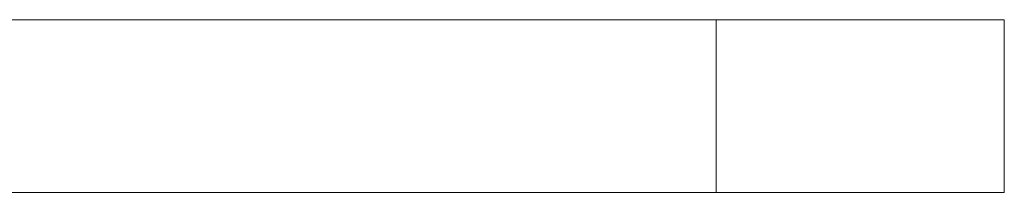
# Model space of a CAD drawing. Header units: millimetres. Extents: x 0 to 210, y 0 to 297.
# Tile 7 of 15: x 80.04 to 97.12, y 200.67 to 203.67. Entities that reach past the tile are written whole.
import ezdxf

# ---------------------------------------------------------------- set-up
doc = ezdxf.new("R2010")
doc.units = ezdxf.units.MM

msp = doc.modelspace()

# ---------------------------------------------------------------- linework, layer by layer
at = {"color": 7, "linetype": 'Continuous', "lineweight": 15}
for p, q in [((52.123, 203.67), (92.123, 203.67)), ((92.123, 200.67), (92.123, 203.67)), ((92.123, 203.67), (97.123, 203.67)), ((97.123, 203.67), (97.123, 200.67)), ((52.123, 200.67), (92.123, 200.67)), ((97.123, 200.67), (92.123, 200.67))]:
    msp.add_line(p, q, dxfattribs=at)

doc.saveas('drawing.dxf')
